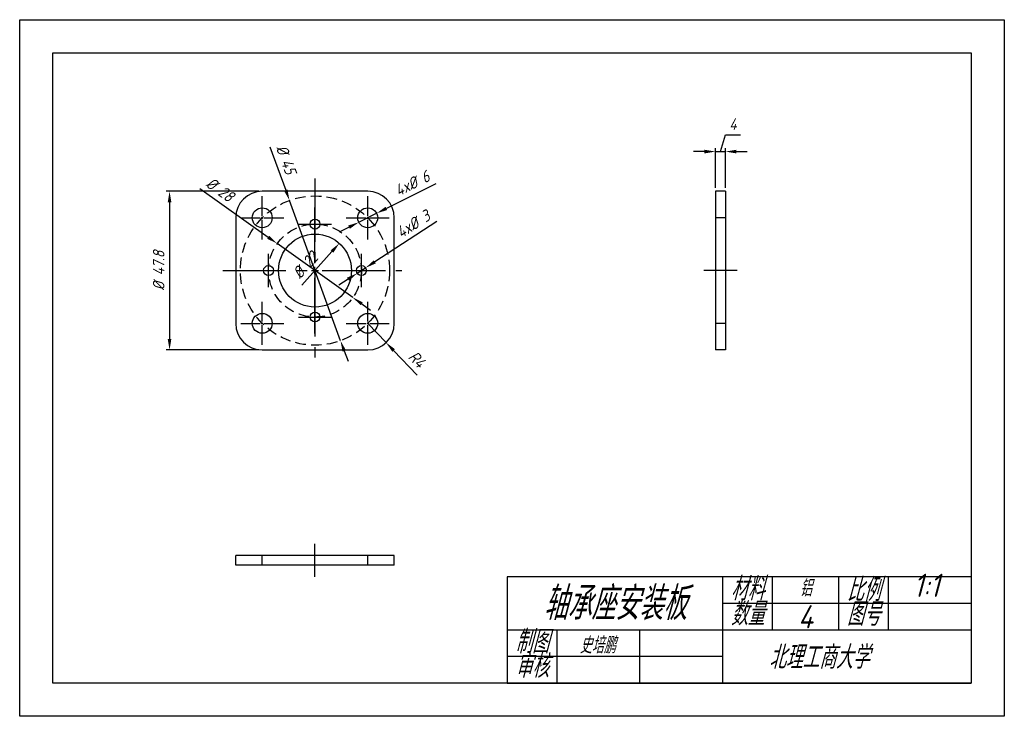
# Model space of a CAD drawing. Header units: millimetres. Extents: x 2895 to 3192, y 1640 to 1850.
import ezdxf

# ---------------------------------------------------------------- set-up
doc = ezdxf.new("R2010")
doc.units = ezdxf.units.MM
doc.linetypes.add('CENTER2', pattern=[28.575, 19.05, -3.175, 3.175, -3.175])
doc.linetypes.add('HIDDEN2', pattern=[4.7625, 3.175, -1.5875])
for name, color, linetype in [('中心线', 1, 'CENTER2'), ('细实线', 3, 'Continuous'), ('虚线', 2, 'HIDDEN2')]:
    doc.layers.add(name, color=color, linetype=linetype)
doc.layers.add('粗实线', color=7, linetype='Continuous', lineweight=30)
doc.styles.add('gy', font='gbeitc.shx', dxfattribs={"height": 3.5})
doc.styles.get("Standard").update_dxf_attribs({"font": 'gbeitc.shx', "bigfont": 'gbcbig.shx'})
doc.dimstyles.new('gy-直径', dxfattribs={"dimtxt": 3.5, "dimasz": 3.302, "dimexe": 1, "dimexo": 1, "dimgap": 1.524, "dimtad": 1, "dimdec": 1, "dimdsep": 46, "dimtxsty": 'gy', "dimcen": -2.5, "dimclrt": 256, "dimadec": 1, "dimazin": 2, "dimtfac": 1, "dimtdec": 1, "dimtmove": 1, "dimatfit": 3, "dimfxl": 1, "dimtzin": 0, "dimarcsym": 2})

# ---------------------------------------------------------------- blocks, each defined once
blk = doc.blocks.new('*U18')
at = {"layer": '中心线', "color": 0, "linetype": 'CENTER2', "transparency": 16777216}
for p, q in [((0, 0.6), (0, 6.5)), ((-6.5, 0), (-0.6, 0)), ((0.6, 0), (6.5, 0)), ((0, -6.5), (0, -0.6))]:
    blk.add_line(p, q, dxfattribs=at)
at = {"layer": '中心线', "color": 0, "linetype": 'Continuous', "transparency": 16777216}
for p, q in [((-0.3, 0), (0.3, 0)), ((0, -0.3), (0, 0.3))]:
    blk.add_line(p, q, dxfattribs=at)
blk = doc.blocks.new('*U19')
at = {"layer": '中心线', "color": 0, "linetype": 'CENTER2', "transparency": 16777216}
for p, q in [((0, 0.6), (0, 6.5)), ((-6.5, 0), (-0.6, 0)), ((0.6, 0), (6.5, 0)), ((0, -6.5), (0, -0.6))]:
    blk.add_line(p, q, dxfattribs=at)
at = {"layer": '中心线', "color": 0, "linetype": 'Continuous', "transparency": 16777216}
for p, q in [((-0.3, 0), (0.3, 0)), ((0, -0.3), (0, 0.3))]:
    blk.add_line(p, q, dxfattribs=at)
blk = doc.blocks.new('*U20')
at = {"layer": '中心线', "color": 0, "linetype": 'CENTER2', "transparency": 16777216}
for p, q in [((0, 0.6), (0, 6.5)), ((-6.5, 0), (-0.6, 0)), ((0.6, 0), (6.5, 0)), ((0, -6.5), (0, -0.6))]:
    blk.add_line(p, q, dxfattribs=at)
at = {"layer": '中心线', "color": 0, "linetype": 'Continuous', "transparency": 16777216}
for p, q in [((-0.3, 0), (0.3, 0)), ((0, -0.3), (0, 0.3))]:
    blk.add_line(p, q, dxfattribs=at)
blk = doc.blocks.new('*U21')
at = {"layer": '中心线', "color": 0, "linetype": 'CENTER2', "transparency": 16777216}
for p, q in [((0, 0.6), (0, 6.5)), ((-6.5, 0), (-0.6, 0)), ((0.6, 0), (6.5, 0)), ((0, -6.5), (0, -0.6))]:
    blk.add_line(p, q, dxfattribs=at)
at = {"layer": '中心线', "color": 0, "linetype": 'Continuous', "transparency": 16777216}
for p, q in [((-0.3, 0), (0.3, 0)), ((0, -0.3), (0, 0.3))]:
    blk.add_line(p, q, dxfattribs=at)
blk = doc.blocks.new('*U22')
at = {"layer": '中心线', "color": 0, "linetype": 'CENTER2', "transparency": 16777216}
for p, q in [((0, 2.2), (0, 14.5)), ((-27.81, 0), (-2.2, 0)), ((2.2, 0), (26.21, 0)), ((0, -14.5), (0, -2.2))]:
    blk.add_line(p, q, dxfattribs=at)
at = {"layer": '中心线', "color": 0, "linetype": 'Continuous', "transparency": 16777216}
for p, q in [((-1.1, 0), (1.1, 0)), ((0, -1.1), (0, 1.1))]:
    blk.add_line(p, q, dxfattribs=at)
blk = doc.blocks.new('*U23')
at = {"layer": '中心线', "color": 0, "linetype": 'CENTER2', "transparency": 16777216}
for p, q in [((0, 0.3), (0, 5)), ((-5, 0), (-0.3, 0)), ((0.3, 0), (5, 0)), ((0, -5), (0, -0.3))]:
    blk.add_line(p, q, dxfattribs=at)
at = {"layer": '中心线', "color": 0, "linetype": 'Continuous', "transparency": 16777216}
for p, q in [((-0.15, 0), (0.15, 0)), ((0, -0.15), (0, 0.15))]:
    blk.add_line(p, q, dxfattribs=at)
blk = doc.blocks.new('*U24')
at = {"layer": '中心线', "color": 0, "linetype": 'CENTER2', "transparency": 16777216}
for p, q in [((0, 0.3), (0, 5)), ((-5, 0), (-0.3, 0)), ((0.3, 0), (5, 0)), ((0, -5), (0, -0.3))]:
    blk.add_line(p, q, dxfattribs=at)
at = {"layer": '中心线', "color": 0, "linetype": 'Continuous', "transparency": 16777216}
for p, q in [((-0.15, 0), (0.15, 0)), ((0, -0.15), (0, 0.15))]:
    blk.add_line(p, q, dxfattribs=at)
blk = doc.blocks.new('*U25')
at = {"layer": '中心线', "color": 0, "linetype": 'CENTER2', "transparency": 16777216}
for p, q in [((0, 0.3), (0, 5)), ((-5, 0), (-0.3, 0)), ((0, -5), (0, -0.3)), ((0.3, 0), (5, 0))]:
    blk.add_line(p, q, dxfattribs=at)
at = {"layer": '中心线', "color": 0, "linetype": 'Continuous', "transparency": 16777216}
for p, q in [((0, -0.15), (0, 0.15)), ((-0.15, 0), (0.15, 0))]:
    blk.add_line(p, q, dxfattribs=at)
blk = doc.blocks.new('*U26')
at = {"layer": '中心线', "color": 0, "linetype": 'CENTER2', "transparency": 16777216}
for p, q in [((0, 0.3), (0, 5)), ((-5, 0), (-0.3, 0)), ((0.3, 0), (5, 0)), ((0, -5), (0, -0.3))]:
    blk.add_line(p, q, dxfattribs=at)
at = {"layer": '中心线', "color": 0, "linetype": 'Continuous', "transparency": 16777216}
for p, q in [((-0.15, 0), (0.15, 0)), ((0, -0.15), (0, 0.15))]:
    blk.add_line(p, q, dxfattribs=at)
blk = doc.blocks.new('*U27')
at = {"layer": '中心线', "color": 0, "linetype": 'CENTER2', "transparency": 16777216}
blk.add_line((0, 27.74), (0, -28.57), dxfattribs=at)
blk = doc.blocks.new('*U28')
at = {"layer": '中心线', "color": 0, "linetype": 'CENTER2', "transparency": 16777216}
blk.add_line((0, -5), (0, 5), dxfattribs=at)
blk = doc.blocks.new('*U29')
at = {"layer": '中心线', "color": 0, "linetype": 'CENTER2', "transparency": 16777216}
blk.add_line((5, 0), (-5, 0), dxfattribs=at)
blk = doc.blocks.new('*D30')
at = {"layer": 'Defpoints', "color": 0, "transparency": 16777216}
for p in [(3002.95, 1791.63), (2997.59, 1788.94)]:
    blk.add_point(p, dxfattribs=at)
at = {"layer": '细实线', "color": 0, "lineweight": -2, "transparency": 16777216}
for p, q in [((3020.77, 1800.56), (3005.91, 1793.11)), ((2997.59, 1788.94), (3002.95, 1791.63)), ((2994.64, 1787.46), (2991.69, 1785.98))]:
    blk.add_line(p, q, dxfattribs=at)
at = {"layer": '细实线', "color": 0, "transparency": 16777216}
for points in [[(3005.66, 1793.6), (3006.15, 1792.62), (3002.95, 1791.63)], [(2994.39, 1787.95), (2994.88, 1786.97), (2997.59, 1788.94)]]:
    blk.add_solid(points, dxfattribs=at)
at = {"layer": '细实线', "transparency": 16777216, "insert": (3013.67, 1800.66), "char_height": 3.5, "attachment_point": 5, "rotation": 26.6161, "style": 'gy'}
blk.add_mtext('4x%%c 6', dxfattribs=at)
blk = doc.blocks.new('*D31')
at = {"layer": 'Defpoints', "color": 0, "transparency": 16777216}
for p in [(2991.69, 1782.58), (2977.03, 1766.17)]:
    blk.add_point(p, dxfattribs=at)
at = {"layer": '细实线', "color": 0, "lineweight": -2, "transparency": 16777216}
blk.add_line((2980.4, 1769.94), (2989.49, 1780.11), dxfattribs=at)
at = {"layer": '细实线', "color": 0, "transparency": 16777216}
blk.add_solid([(2989.08, 1780.48), (2989.9, 1779.75), (2991.69, 1782.58)], dxfattribs=at)
at = {"layer": '细实线', "transparency": 16777216, "insert": (2981.41, 1775.98), "char_height": 3.5, "attachment_point": 5, "rotation": 48.2018, "style": 'gy'}
blk.add_mtext('%%c 22', dxfattribs=at)
blk = doc.blocks.new('*D32')
at = {"layer": 'Defpoints', "color": 0, "transparency": 16777216}
for p in [(2997.1, 1773.56), (2999.62, 1775.19)]:
    blk.add_point(p, dxfattribs=at)
at = {"layer": '细实线', "color": 0, "lineweight": -2, "transparency": 16777216}
for p, q in [((3021.14, 1789.14), (3002.39, 1776.99)), ((2997.1, 1773.56), (2999.62, 1775.19)), ((2994.33, 1771.76), (2991.56, 1769.97))]:
    blk.add_line(p, q, dxfattribs=at)
at = {"layer": '细实线', "color": 0, "transparency": 16777216}
for points in [[(3002.09, 1777.45), (3002.69, 1776.53), (2999.62, 1775.19)], [(2994.03, 1772.22), (2994.63, 1771.3), (2997.1, 1773.56)]]:
    blk.add_solid(points, dxfattribs=at)
at = {"layer": '细实线', "transparency": 16777216, "insert": (3013.98, 1788.4), "char_height": 3.5, "attachment_point": 5, "rotation": 32.9516, "style": 'gy'}
blk.add_mtext('4x%%c 3', dxfattribs=at)
blk = doc.blocks.new('*D33')
at = {"layer": 'Defpoints', "color": 0, "transparency": 16777216}
for p in [(2972.96, 1782.5), (2995.77, 1766.25)]:
    blk.add_point(p, dxfattribs=at)
at = {"layer": '细实线', "color": 0, "lineweight": -2, "transparency": 16777216}
for p, q in [((2949.63, 1799.11), (2970.27, 1784.41)), ((2995.77, 1766.25), (2972.96, 1782.5)), ((2998.45, 1764.34), (3001.14, 1762.42))]:
    blk.add_line(p, q, dxfattribs=at)
at = {"layer": '细实线', "color": 0, "transparency": 16777216}
for points in [[(2970.59, 1784.86), (2969.95, 1783.96), (2972.96, 1782.5)], [(2998.77, 1764.79), (2998.14, 1763.89), (2995.77, 1766.25)]]:
    blk.add_solid(points, dxfattribs=at)
at = {"layer": '细实线', "transparency": 16777216, "insert": (2955.71, 1798.8), "char_height": 3.5, "attachment_point": 5, "rotation": 324.5399, "style": 'gy'}
blk.add_mtext('%%c 28', dxfattribs=at)
blk = doc.blocks.new('*D34')
at = {"layer": 'Defpoints', "color": 0, "transparency": 16777216}
for p in [(3000.27, 1758.46), (3005.79, 1752.67)]:
    blk.add_point(p, dxfattribs=at)
at = {"layer": '细实线', "color": 0, "lineweight": -2, "transparency": 16777216}
for p, q in [((3000.27, 1758.46), (3005.79, 1752.67)), ((3015.16, 1742.83), (3008.07, 1750.28))]:
    blk.add_line(p, q, dxfattribs=at)
at = {"layer": '细实线', "color": 0, "transparency": 16777216}
blk.add_solid([(3008.46, 1750.66), (3007.67, 1749.9), (3005.79, 1752.67)], dxfattribs=at)
at = {"layer": '细实线', "transparency": 16777216, "insert": (3015.12, 1747.62), "char_height": 3.5, "attachment_point": 5, "rotation": 313.6033, "style": 'gy'}
blk.add_mtext('R4', dxfattribs=at)
blk = doc.blocks.new('*D35')
at = {"layer": 'Defpoints', "color": 0, "transparency": 16777216}
for p in [(2968.45, 1798.28), (2940.49, 1750.46), (2968.45, 1750.46)]:
    blk.add_point(p, dxfattribs=at)
at = {"layer": '细实线', "color": 0, "lineweight": -2, "transparency": 16777216}
for p, q in [((2967.45, 1798.28), (2939.49, 1798.28)), ((2940.49, 1794.98), (2940.49, 1753.77)), ((2967.45, 1750.46), (2939.49, 1750.46))]:
    blk.add_line(p, q, dxfattribs=at)
at = {"layer": '细实线', "color": 0, "transparency": 16777216}
for points in [[(2939.94, 1794.98), (2941.04, 1794.98), (2940.49, 1798.28)], [(2939.94, 1753.77), (2941.04, 1753.77), (2940.49, 1750.46)]]:
    blk.add_solid(points, dxfattribs=at)
at = {"layer": '细实线', "transparency": 16777216, "insert": (2937.21, 1774.37), "char_height": 3.5, "attachment_point": 5, "rotation": 90, "style": 'gy'}
blk.add_mtext('%%c 47.8', dxfattribs=at)
blk = doc.blocks.new('*D36')
at = {"layer": 'Defpoints', "color": 0, "transparency": 16777216}
for p in [(2976.67, 1795.52), (2992.06, 1753.23)]:
    blk.add_point(p, dxfattribs=at)
at = {"layer": '细实线', "color": 0, "lineweight": -2, "transparency": 16777216}
for p, q in [((2970.77, 1811.71), (2975.54, 1798.62)), ((2992.06, 1753.23), (2976.67, 1795.52)), ((2993.19, 1750.13), (2994.32, 1747.03))]:
    blk.add_line(p, q, dxfattribs=at)
at = {"layer": '细实线', "color": 0, "transparency": 16777216}
for points in [[(2976.05, 1798.81), (2975.02, 1798.43), (2976.67, 1795.52)], [(2993.7, 1750.32), (2992.67, 1749.94), (2992.06, 1753.23)]]:
    blk.add_solid(points, dxfattribs=at)
at = {"layer": '细实线', "transparency": 16777216, "insert": (2975.67, 1807.84), "char_height": 3.5, "attachment_point": 5, "rotation": 290.0003, "style": 'gy'}
blk.add_mtext('%%c 45', dxfattribs=at)
blk = doc.blocks.new('*D37')
at = {"layer": 'Defpoints', "color": 0, "transparency": 16777216}
for p in [(3108.16, 1810.24), (3105.16, 1798.28), (3108.16, 1798.28)]:
    blk.add_point(p, dxfattribs=at)
at = {"layer": '细实线', "color": 0, "lineweight": -2, "transparency": 16777216}
for p, q in [((3106.66, 1810.24), (3108.17, 1815.28)), ((3108.17, 1815.28), (3112.67, 1815.28)), ((3101.85, 1810.24), (3098.55, 1810.24)), ((3105.16, 1799.28), (3105.16, 1811.24)), ((3105.16, 1810.24), (3108.16, 1810.24)), ((3105.16, 1810.24), (3108.16, 1810.24)), ((3108.16, 1799.28), (3108.16, 1811.24)), ((3111.46, 1810.24), (3114.76, 1810.24))]:
    blk.add_line(p, q, dxfattribs=at)
at = {"layer": '细实线', "color": 0, "transparency": 16777216}
for points in [[(3101.85, 1810.79), (3101.85, 1809.69), (3105.16, 1810.24)], [(3111.46, 1810.79), (3111.46, 1809.69), (3108.16, 1810.24)]]:
    blk.add_solid(points, dxfattribs=at)
at = {"layer": '细实线', "transparency": 16777216, "insert": (3110.42, 1818.55), "char_height": 3.5, "attachment_point": 5, "style": 'gy'}
blk.add_mtext('4', dxfattribs=at)

msp = doc.modelspace()

# ---------------------------------------------------------------- linework, layer by layer
at = {"color": 7, "linetype": 'Continuous', "lineweight": 25}
for p, q in [((3000.27, 1798.28), (2968.45, 1798.28)), ((3108.16, 1798.28), (3105.16, 1798.28)), ((3105.16, 1798.28), (3105.16, 1790.28)), ((3108.16, 1798.28), (3108.16, 1790.28)), ((2960.45, 1790.28), (2960.45, 1758.46)), ((3008.27, 1758.46), (3008.27, 1790.28)), ((3108.16, 1790.28), (3105.16, 1790.28)), ((3105.16, 1790.28), (3105.16, 1758.46)), ((3108.16, 1790.28), (3108.16, 1758.46)), ((3108.16, 1758.46), (3105.16, 1758.46)), ((3105.16, 1758.46), (3105.16, 1750.46)), ((3108.16, 1758.46), (3108.16, 1750.46)), ((2968.45, 1750.46), (3000.27, 1750.46)), ((3108.16, 1750.46), (3105.16, 1750.46)), ((2960.45, 1685.52), (2960.45, 1688.52)), ((2968.45, 1688.52), (2960.45, 1688.52)), ((2968.45, 1685.52), (2968.45, 1688.52)), ((3000.27, 1688.52), (2968.45, 1688.52)), ((3000.27, 1685.52), (3000.27, 1688.52)), ((3008.27, 1688.52), (3000.27, 1688.52)), ((3008.27, 1685.52), (3008.27, 1688.52)), ((2968.45, 1685.52), (2960.45, 1685.52)), ((3000.27, 1685.52), (2968.45, 1685.52)), ((3008.27, 1685.52), (3000.27, 1685.52))]:
    msp.add_line(p, q, dxfattribs=at)
for centre, radius in [((2968.45, 1790.28), 3), ((3000.27, 1790.28), 3), ((2984.36, 1788.37), 1.5), ((2984.36, 1774.37), 11), ((2970.36, 1774.37), 1.5), ((2998.36, 1774.37), 1.5), ((2968.45, 1758.46), 3), ((2984.36, 1760.37), 1.5), ((3000.27, 1758.46), 3)]:
    msp.add_circle(centre, radius, dxfattribs=at)
for centre, start, end in [((2968.45, 1790.28), 90, 180), ((3000.27, 1790.28), 0, 90), ((2968.45, 1758.46), 180, 270), ((3000.27, 1758.46), 270, 0)]:
    msp.add_arc(centre, 8, start, end, dxfattribs=at)
at = {"layer": '粗实线'}
for p, q in [((3182.29, 1682), (3042.29, 1682)), ((3042.29, 1682), (3042.29, 1650)), ((3107.29, 1682), (3107.29, 1650)), ((3122.29, 1682), (3122.29, 1666)), ((3142.29, 1682), (3142.29, 1666)), ((3157.29, 1682), (3157.29, 1666)), ((3057.29, 1666), (3057.29, 1650)), ((3082.29, 1666), (3082.29, 1650)), ((3042.29, 1650), (3182.29, 1650))]:
    msp.add_line(p, q, dxfattribs=at)
msp.add_lwpolyline([(2905.29, 1840), (3182.29, 1840), (3182.29, 1650), (2905.29, 1650)], close=True, dxfattribs=at)
at = {"layer": '细实线'}
for p, q in [((3182.29, 1674), (3107.29, 1674)), ((3192.29, 1672), (3192.29, 1640)), ((3182.29, 1666), (3042.29, 1666)), ((3107.29, 1658), (3042.29, 1658))]:
    msp.add_line(p, q, dxfattribs=at)
msp.add_lwpolyline([(2895.29, 1850), (3192.29, 1850), (3192.29, 1640), (2895.29, 1640)], close=True, dxfattribs=at)
at = {"layer": '虚线'}
for radius in [22.5, 14]:
    msp.add_circle((2984.36, 1774.37), radius, dxfattribs=at)

# ---------------------------------------------------------------- block references
at = {"layer": '中心线', "linetype": 'CENTER2'}
for name, p in [('*U27', (2984.36, 1774.37)), ('*U18', (2968.45, 1790.28)), ('*U19', (3000.27, 1790.28)), ('*U23', (2984.36, 1788.37)), ('*U22', (2984.36, 1774.37)), ('*U24', (2970.36, 1774.37)), ('*U26', (2998.36, 1774.37)), ('*U29', (3106.66, 1774.37)), ('*U20', (2968.45, 1758.46)), ('*U25', (2984.36, 1760.37)), ('*U21', (3000.27, 1758.46)), ('*U28', (2984.36, 1687.02))]:
    msp.add_blockref(name, p, dxfattribs=at)

# ---------------------------------------------------------------- texts
at = {"layer": '细实线'}
for s, width, heights, insert, char_height, attachment_point in [('\\pxqc;材料', 15, [0], (3107.29, 1681.92), 7, 1), ('铝', 20, [0], (3132.35, 1678.65), 5, 5), ('\\pxqc;比例', 15, [0], (3142.29, 1681.66), 7, 1), ('1:1', 13.979, [0], (3164.79, 1682.97), 7, 1), ('轴承座安装板', 65, [0], (3074.79, 1674), 10, 5), ('\\pxqc;数量', 15, [0], (3107.29, 1674.38), 7, 1), ('4', 20, [0], (3132.29, 1670), 7, 5), ('\\pxqc;图号', 15, [0], (3142.29, 1674.27), 7, 1), ('\\pxqc;制图', 15, [8], (3042.29, 1666), 7, 1), ('史培鹏', 11.2511, [0], (3064.19, 1663.95), 5, 1), ('北理工商大学', 68.5667, [0], (3121.24, 1661.3), 7, 1), ('\\pxqc;审核', 15, [8.61], (3042.29, 1658.61), 7, 1)]:
    msp.add_mtext_dynamic_manual_height_columns(s, width=width, gutter_width=17.5, heights=heights, dxfattribs=dict(at, insert=insert, char_height=char_height, attachment_point=attachment_point))

# ---------------------------------------------------------------- dimensions: what is measured, and where the dimension line sits
dim = msp.add_linear_dim(base=(3108.16, 1810.24), p1=(3105.16, 1798.28), p2=(3108.16, 1798.28), text='4', dimstyle='gy-直径', override={"dimpost": '%%c <>'}, dxfattribs=at)
dim.commit()
dim.dimension.update_dxf_attribs({"geometry": '*D37', "text_midpoint": (3109.69, 1818.55)})
dim = msp.add_diameter_dim_2p(p1=(2992.06, 1753.23), p2=(2976.67, 1795.52), dimstyle='gy-直径', override={"dimpost": '%%c <>'}, dxfattribs=at)
dim.commit()
dim.dimension.update_dxf_attribs({"geometry": '*D36', "text_midpoint": (2975.67, 1807.84)})
for p1, p2, picture, middle in [((2997.59, 1788.94), (3002.95, 1791.63), '*D30', (3015.14, 1797.74)), ((2997.1, 1773.56), (2999.62, 1775.19), '*D32', (3015.76, 1785.65))]:
    dim = msp.add_diameter_dim_2p(p1=p1, p2=p2, text='4x<>', dimstyle='gy-直径', override={"dimpost": '%%c <>'}, dxfattribs=at)
    dim.commit()
    dim.dimension.update_dxf_attribs({"geometry": picture, "text_midpoint": middle, "dimtype": 163})
for p1, p2, picture, middle in [((2995.77, 1766.25), (2972.96, 1782.5), '*D33', (2953.81, 1796.14)), ((2977.03, 1766.17), (2991.69, 1782.58), '*D31', (2983.85, 1773.8))]:
    dim = msp.add_diameter_dim_2p(p1=p1, p2=p2, dimstyle='gy-直径', override={"dimpost": '%%c <>'}, dxfattribs=at)
    dim.commit()
    dim.dimension.update_dxf_attribs({"geometry": picture, "text_midpoint": middle, "dimtype": 163})
dim = msp.add_linear_dim(base=(2940.49, 1750.46), p1=(2968.45, 1798.28), p2=(2968.45, 1750.46), angle=90, dimstyle='gy-直径', override={"dimpost": '%%c <>'}, dxfattribs=at)
dim.commit()
dim.dimension.update_dxf_attribs({"geometry": '*D35', "text_midpoint": (2937.21, 1774.37)})
dim = msp.add_radius_dim(center=(3000.27, 1758.46), mpoint=(3005.79, 1752.67), text='R4', dimstyle='gy-直径', override={"dimpost": '%%c <>'}, dxfattribs=at)
dim.commit()
dim.dimension.update_dxf_attribs({"geometry": '*D34', "text_midpoint": (3015.12, 1747.62)})

doc.saveas('drawing.dxf')
